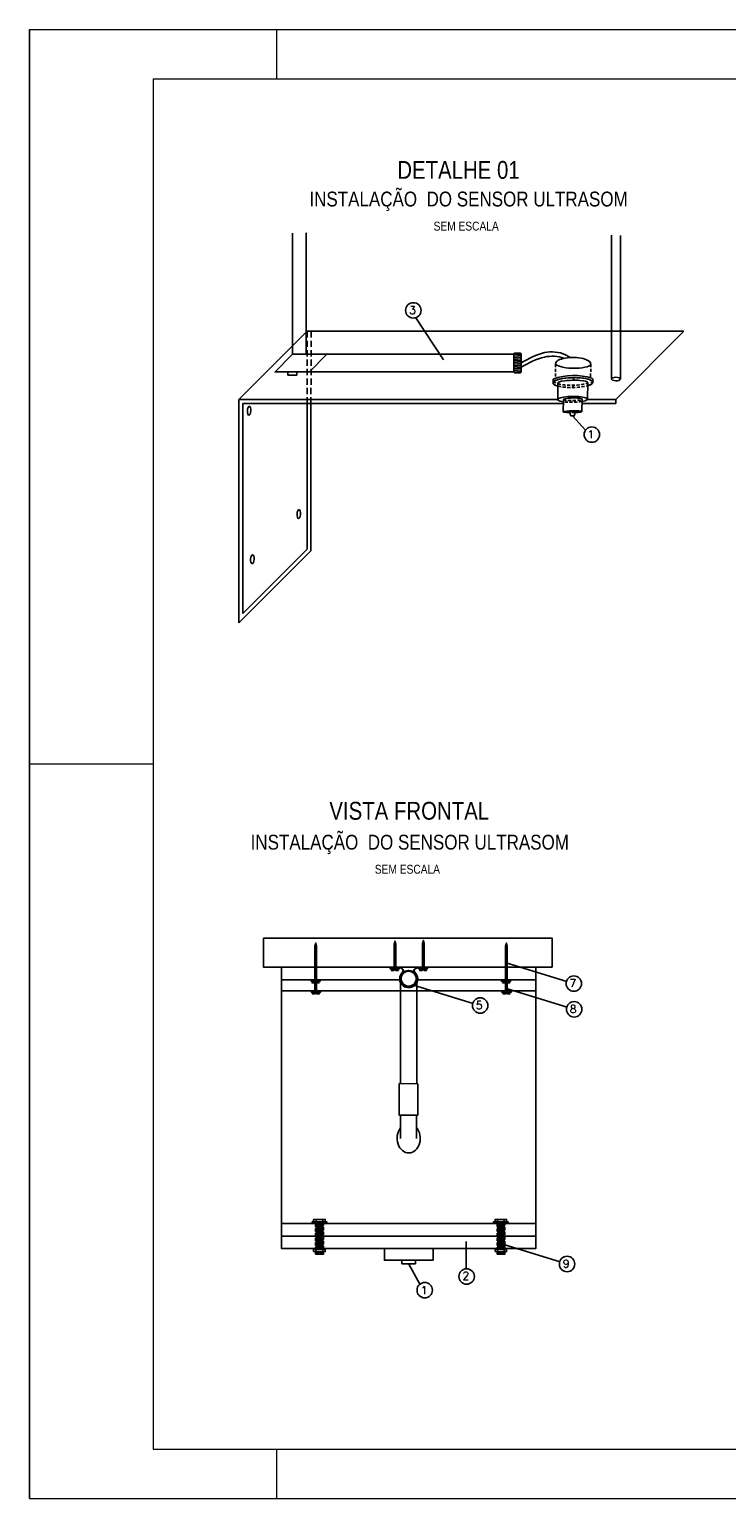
# Model space of a CAD drawing. Header units: millimetres. Extents: x 231 to 651, y 33 to 330.
# Tile 1 of 3: x 231 to 372, y 33 to 330. Entities that reach past the tile are written whole.
import ezdxf

# ---------------------------------------------------------------- set-up
doc = ezdxf.new("R2010")
doc.units = ezdxf.units.MM
for name, pattern in [('DASHED2', [9.525, 6.35, -3.175]), ('HIDDEN', [9.525, 6.35, -3.175]), ('JIS_02_1.2', [2.5, 1.25, -1.25])]:
    doc.linetypes.add(name, pattern=pattern)
for name, color, linetype in [('bucha', 7, 'Continuous'), ('calha', 7, 'JIS_02_1.2'), ('DUTO', 8, 'Continuous'), ('EPTOS200', 8, 'Continuous'), ('sensor', 8, 'Continuous'), ('TEXTO PROJ', 2, 'Continuous')]:
    doc.layers.add(name, color=color, linetype=linetype)
doc.layers.add('PADRÃO', color=7, linetype='Continuous', lineweight=9)
doc.styles.add('ARIAL', font='ARIALN.TTF')
doc.styles.add('ROMANS', font='ROMANS.SHX')
pattern_1 = [(3, (-305.76057, -163.69673), (-0.01329333, 0.25365181), [])]
pattern_2 = [(3, (-342.42526, -163.69673), (-0.01329333, 0.25365181), [])]
pattern_3 = [(45, (-382.97378, -163.69673), (-0.179605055, 0.179605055), [])]
pattern_4 = [(45, (-344.44498, -163.69673), (-0.179605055, 0.179605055), [])]

msp = doc.modelspace()

# ---------------------------------------------------------------- hatches: boundary and pattern name
h = msp.add_hatch()
h.set_pattern_fill('ANSI31', color=256, scale=0.08, style=0)
h.set_pattern_definition(pattern_3)
h.paths.add_polyline_path([(288.96, 145.11), (288.83, 145.76), (288.64, 145.15), (288.64, 140.89), (288.96, 140.89)])
h = msp.add_hatch()
h.set_pattern_fill('ANSI31', color=256, scale=0.08, style=0)
h.set_pattern_definition([(45, (-969.58612, -423.62496), (-0.179605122, 0.179605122), [])])
h.paths.add_polyline_path([(304.96, 145.51), (304.83, 146.16), (304.64, 145.55), (304.64, 141.97), (304.96, 141.97)])
h = msp.add_hatch()
h.set_pattern_fill('ANSI31', color=256, scale=0.08, style=0)
h.set_pattern_definition([(45, (-963.85603, -423.49048), (-0.179605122, 0.179605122), [])])
h.paths.add_polyline_path([(310.69, 145.65), (310.56, 146.29), (310.37, 145.68), (310.37, 142.1), (310.69, 142.1)])
h = msp.add_hatch()
h.set_pattern_fill('ANSI31', color=256, scale=0.08, style=0)
h.set_pattern_definition(pattern_4)
h.paths.add_polyline_path([(327.49, 145.11), (327.36, 145.76), (327.16, 145.15), (327.16, 140.89), (327.49, 140.89)])
h = msp.add_hatch()
h.set_pattern_fill('ANSI31', color=256, scale=0.08, style=0)
h.set_pattern_definition(pattern_3)
h.paths.add_polyline_path([(288.96, 140.89), (288.64, 140.89), (288.64, 139.86), (288.96, 139.86)])
h = msp.add_hatch()
h.set_pattern_fill('ANSI31', color=256, scale=0.08, style=0)
h.set_pattern_definition(pattern_4)
h.paths.add_polyline_path([(327.49, 140.89), (327.16, 140.89), (327.16, 139.86), (327.49, 139.86)])
at = {"linetype": 'HIDDEN', "ltscale": 0.1}
h = msp.add_hatch(dxfattribs=at)
h.set_pattern_fill('ANSI31', color=256, scale=0.08, angle=318, style=0)
h.set_pattern_definition([(3, (-342.42526, -161.19256), (-0.01329333, 0.25365181), [])])
h.paths.add_polyline_path([(290.38, 88.92), (288.78, 88.92), (288.78, 86.41), (290.38, 86.41)])
h = msp.add_hatch(dxfattribs=at)
h.set_pattern_fill('ANSI31', color=256, scale=0.08, angle=318, style=0)
h.set_pattern_definition(pattern_2)
h.paths.add_polyline_path([(290.38, 86.41), (288.78, 86.41), (288.78, 83.91), (290.38, 83.91)])
h = msp.add_hatch(dxfattribs=at)
h.set_pattern_fill('ANSI31', color=256, scale=0.08, angle=318, style=0)
h.set_pattern_definition([(3, (-305.76057, -161.19256), (-0.01329333, 0.25365181), [])])
h.paths.add_polyline_path([(327.04, 88.92), (325.45, 88.92), (325.45, 86.41), (327.04, 86.41)])
h = msp.add_hatch(dxfattribs=at)
h.set_pattern_fill('ANSI31', color=256, scale=0.08, angle=318, style=0)
h.set_pattern_definition(pattern_1)
h.paths.add_polyline_path([(327.04, 86.41), (325.45, 86.41), (325.45, 83.91), (327.04, 83.91)])
h = msp.add_hatch()
h.set_pattern_fill('ANSI31', color=256, scale=0.08, angle=318, style=0)
h.set_pattern_definition(pattern_2)
h.paths.add_polyline_path([(290.38, 83.38), (288.78, 83.38), (288.78, 82.89), (290.38, 82.89)])
h = msp.add_hatch()
h.set_pattern_fill('ANSI31', color=256, scale=0.08, angle=318, style=0)
h.set_pattern_definition(pattern_1)
h.paths.add_polyline_path([(327.05, 83.38), (325.45, 83.38), (325.45, 82.89), (327.05, 82.89)])
at = {"layer": 'DUTO'}
h = msp.add_hatch(dxfattribs=at)
h.set_pattern_fill('ANSI31', color=256, scale=0.007146, style=0)
h.set_pattern_definition([(45, (300.826727, 134.98776), (-0.0160426, 0.0160426), [])])
h.paths.add_polyline_path([(309.26, 138.55, 1), (305.93, 138.55, 1)])
h.paths.add_polyline_path([(309.11, 138.55, 1), (306.07, 138.55, 1)], flags=16)
at = {"layer": 'sensor', "linetype": 'Continuous'}
for points in [[(337.15, 259.05, 1), (337.28, 259.05, 1)], [(340.88, 259.9, 1), (341, 259.9, 1)], [(344.53, 259.08, 1), (344.66, 259.08, 1)], [(340.74, 258.21, 1), (340.87, 258.21, 1)]]:
    msp.add_hatch(color=256, dxfattribs=at).paths.add_polyline_path(points)

# ---------------------------------------------------------------- linework, layer by layer
for points in [[(278.23, 146.76), (336.56, 146.76), (336.56, 140.9), (278.23, 140.9)], [(281.91, 140.9), (333.27, 140.9), (333.27, 84), (281.91, 84)], [(303.85, 140.53), (303.85, 140.76), (305.68, 140.76), (305.68, 140.53)], [(309.58, 140.55), (309.58, 140.77), (311.41, 140.77), (311.41, 140.55)], [(287.85, 138.01), (287.85, 138.34), (289.67, 138.34), (289.67, 138.01)], [(326.38, 138.01), (326.38, 138.34), (328.2, 138.34), (328.2, 138.01)], [(289.75, 135.78), (289.75, 136.11), (287.92, 136.11), (287.92, 135.78)], [(287.92, 135.78), (287.92, 136.11), (289.75, 136.11), (289.75, 135.78)], [(328.27, 135.78), (328.27, 136.11), (326.45, 136.11), (326.45, 135.78)], [(326.45, 135.78), (326.45, 136.11), (328.27, 136.11), (328.27, 135.78)], [(291.05, 89.04), (291.05, 89.38), (288.05, 89.38), (288.05, 89.04)], [(288.05, 89.04), (288.05, 89.38), (291.05, 89.38), (291.05, 89.04)], [(288.38, 89.38), (290.72, 89.38), (290.72, 89.91), (288.38, 89.91)], [(327.72, 89.04), (327.72, 89.38), (324.72, 89.38), (324.72, 89.04)], [(324.72, 89.04), (324.72, 89.38), (327.72, 89.38), (327.72, 89.04)], [(325.04, 89.38), (327.39, 89.38), (327.39, 89.91), (325.04, 89.91)], [(288.38, 83.38), (290.72, 83.38), (290.72, 83.91), (288.38, 83.91)], [(288.78, 83.38), (290.38, 83.38), (290.38, 82.89), (288.78, 82.89)], [(302.67, 84), (312.51, 84), (312.51, 81.64), (302.67, 81.64)], [(325.04, 83.38), (327.39, 83.38), (327.39, 83.91), (325.04, 83.91)], [(325.45, 83.38), (327.05, 83.38), (327.05, 82.89), (325.45, 82.89)], [(306.23, 81.64), (308.95, 81.64), (308.95, 80.92), (306.23, 80.92)]]:
    msp.add_lwpolyline(points, close=True)
for points in [[(288.64, 138.34), (288.64, 138.34), (288.64, 145.15), (288.83, 145.76), (288.96, 145.11), (288.96, 138.32)], [(304.64, 140.9), (304.64, 140.9), (304.64, 145.55), (304.83, 146.16), (304.96, 145.51), (304.96, 140.9)], [(310.37, 140.9), (310.37, 140.9), (310.37, 145.68), (310.56, 146.29), (310.69, 145.65), (310.69, 140.88)], [(327.16, 138.34), (327.16, 138.34), (327.16, 145.15), (327.36, 145.76), (327.49, 145.11), (327.49, 138.32)], [(288.64, 140.87), (288.96, 140.87)], [(288.96, 139.86), (288.64, 139.86)], [(303.82, 140.8), (303.82, 140.88)], [(303.85, 140.65), (305.68, 140.65)], [(305.1, 140.53), (305.49, 140.23), (304.97, 140.23), (304.97, 140.39), (304.62, 140.39), (304.62, 140.23), (304.06, 140.23), (304.47, 140.53)], [(304.96, 141.97), (304.64, 141.97)], [(309.58, 140.66), (311.41, 140.66)], [(310.83, 140.55), (311.22, 140.24), (310.7, 140.24), (310.7, 140.4), (310.35, 140.4), (310.35, 140.24), (309.79, 140.24), (310.2, 140.55)], [(310.69, 142.1), (310.37, 142.1)], [(311.44, 140.79), (311.44, 140.87)], [(327.49, 139.86), (327.16, 139.86)], [(327.17, 140.87), (327.49, 140.87)], [(305.94, 138.34), (281.91, 138.34)], [(287.85, 138.19), (289.67, 138.19)], [(289.1, 138.01), (289.49, 137.7), (288.97, 137.7), (288.97, 137.86), (288.61, 137.86), (288.61, 137.7), (288.06, 137.7), (288.47, 138.01)], [(288.64, 137.69), (288.64, 136.09)], [(288.96, 136.11), (288.96, 136.11), (288.96, 137.68)], [(333.27, 138.34), (309.24, 138.34)], [(326.38, 138.19), (328.2, 138.19)], [(327.63, 138.01), (328.02, 137.7), (327.49, 137.7), (327.49, 137.86), (327.14, 137.86), (327.14, 137.7), (326.59, 137.7), (326.99, 138.01)], [(327.17, 137.69), (327.17, 136.09)], [(327.49, 136.11), (327.49, 136.11), (327.49, 137.68)], [(333.27, 136.11), (281.91, 136.11)], [(287.92, 135.96), (289.75, 135.96)], [(288.5, 135.78), (288.11, 135.47), (288.63, 135.47), (288.63, 135.63), (288.98, 135.63), (288.98, 135.47), (289.53, 135.47), (289.13, 135.78)], [(326.45, 135.96), (328.27, 135.96)], [(327.02, 135.78), (326.64, 135.47), (327.16, 135.47), (327.16, 135.63), (327.51, 135.63), (327.51, 135.47), (328.06, 135.47), (327.66, 135.78)], [(288.05, 89.23), (291.05, 89.23)], [(288.89, 89.38), (288.89, 89.91)], [(290.21, 89.38), (290.21, 89.91)], [(324.72, 89.23), (327.72, 89.23)], [(325.56, 89.38), (325.56, 89.91)], [(326.87, 89.38), (326.87, 89.91)], [(333.27, 89.04), (281.91, 89.04)], [(333.27, 86.51), (281.91, 86.51)], [(288.89, 83.38), (288.89, 83.91)], [(290.21, 83.38), (290.21, 83.91)], [(325.56, 83.38), (325.56, 83.91)], [(326.87, 83.38), (326.87, 83.91)]]:
    msp.add_lwpolyline(points)
for points in [[(311.44, 140.87), (309.52, 140.87, 0.1899), (308.82, 140.55), (308.69, 140.39, 0.411739), (308.72, 139.88, -0.472363), (308.64, 137.16, -0.132737), (307.66, 136.83, -0.156593), (306.52, 137.16, -0.472363), (306.45, 139.88, 0.196138), (306.48, 140.39), (306.34, 140.55, 0.1899), (305.65, 140.87), (303.82, 140.88)], [(311.44, 140.79), (309.52, 140.79, 0.188573), (308.88, 140.5), (308.75, 140.34, 0.424196), (308.78, 139.94, -0.471646), (308.69, 137.1, -0.133285), (307.67, 136.75, -0.157142), (306.48, 137.1, -0.471626), (306.39, 139.94, 0.284118), (306.37, 140.39), (306.22, 140.56, 0.164209), (305.65, 140.79), (303.82, 140.8)]]:
    msp.add_lwpolyline(points, format="xyb")
at = {"linetype": 'HIDDEN', "ltscale": 0.1}
for points in [[(288.78, 89.04), (288.78, 83.91), (290.38, 83.91), (290.38, 89.04), (288.78, 89.04)], [(325.45, 89.04), (325.45, 83.91), (327.04, 83.91), (327.04, 89.04), (325.45, 89.04)]]:
    msp.add_lwpolyline(points, dxfattribs=at)
msp.add_ellipse((307.59, 106.29), major_axis=(0, -2.96), ratio=0.793282, start_param=3.920658, end_param=8.696771)
at = {"color": 3, "linetype": 'Continuous'}
msp.add_open_spline([(330.19, 264.17), (330.18, 264.16), (330.16, 264.16), (330.15, 264.15)], degree=3, dxfattribs=at)
at = {"layer": 'bucha'}
msp.add_lwpolyline([(328.99, 265), (330.13, 265, -0.342243), (330.34, 264.85), (330.34, 261.22, -0.414214), (330.14, 261.02), (329.04, 261.02, -0.414214), (328.84, 261.22), (328.84, 264.85, -0.345497)], format="xyb", close=True, dxfattribs=at)
for points in [[(328.84, 264.71), (330.34, 264.82)], [(328.84, 264.39), (330.34, 264.5)], [(328.84, 264.07), (330.34, 264.18)], [(328.84, 263.75), (330.34, 263.86)], [(328.84, 263.43), (330.34, 263.54)], [(328.84, 263.11), (330.34, 263.22)], [(328.84, 262.79), (330.34, 262.9)], [(328.84, 262.47), (330.34, 262.58)], [(328.84, 262.15), (330.34, 262.26)], [(328.84, 261.83), (330.34, 261.94)], [(328.84, 261.51), (330.34, 261.62)], [(328.84, 261.19), (330.34, 261.3)]]:
    msp.add_lwpolyline(points, dxfattribs=at)
msp.add_lwpolyline([(309.43, 117.33), (309.42, 110.94), (305.68, 110.94), (305.68, 117.34)], close=True, dxfattribs=at)
at = {"layer": 'calha', "color": 7, "linetype": 'HIDDEN', "ltscale": 0.2}
for p, q in [((287.06, 269.43), (287.05, 255.65)), ((287.85, 269.43), (287.84, 255.65))]:
    msp.add_line(p, q, dxfattribs=at)
at = {"layer": 'calha', "color": 7, "linetype": 'ByBlock'}
for p, q in [((287.05, 255.65), (287.04, 225.35)), ((287.84, 255.65), (287.83, 225.03)), ((274.07, 254.86), (274.07, 212.38))]:
    msp.add_line(p, q, dxfattribs=at)
for points in [[(348.57, 259.81), (348.57, 288.84)], [(350.38, 259.73), (350.38, 288.76)], [(273.28, 255.65), (287.06, 269.43)], [(363.23, 269.43), (287.06, 269.43)], [(349.45, 255.65), (363.23, 269.43)], [(273.28, 210.48), (273.28, 255.65)], [(337.72, 255.65), (273.28, 255.65)], [(349.45, 255.65), (343.71, 255.65)], [(349.45, 255.65), (349.45, 254.86)], [(338.87, 254.86), (274.07, 254.86)], [(349.45, 254.86), (342.65, 254.86)], [(273.28, 210.48), (287.83, 225.03)], [(274.07, 212.38), (287.04, 225.35)]]:
    msp.add_lwpolyline(points, dxfattribs=at)
for centre, major_axis in [((349.47, 259.77), (-0.906, 0.038)), ((275.34, 253.35), (-0.061, -0.905)), ((285.38, 232.46), (-0.061, -0.905)), ((275.99, 223.36), (-0.061, -0.905))]:
    msp.add_ellipse(centre, major_axis=major_axis, ratio=0.391596, dxfattribs=at)
at = {"layer": 'DUTO'}
for points in [[(284.07, 264.79), (284.07, 289.27)], [(286.87, 264.83), (286.87, 289.31)], [(287.57, 264.82), (328.84, 264.8)], [(287.57, 261.23), (328.84, 261.23)], [(305.92, 138.55), (305.92, 117.34)], [(309.26, 138.55), (309.26, 117.33)], [(305.94, 110.93), (305.94, 106.28)], [(309.16, 110.94), (309.16, 106.28)]]:
    msp.add_lwpolyline(points, dxfattribs=at)
for radius in [1.66, 1.66, 1.52]:
    msp.add_circle((307.59, 138.55), radius, dxfattribs=at)
for points, knots in [([(330.34, 263.04), (331.85, 263.91), (334.6, 265.49), (338.42, 265.27), (339.95, 264.34), (340.26, 264.14)], [0, 0, 0, 0, 5.138745, 9.416402, 10.520452, 10.520452, 10.520452, 10.520452]), ([(330.34, 262.17), (331.85, 263.03), (334.49, 264.55), (337.74, 264.43), (338.95, 263.96)], [0, 0, 0, 0, 5.138745, 9.032036, 9.032036, 9.032036, 9.032036])]:
    msp.add_open_spline(points, degree=3, knots=knots, dxfattribs=at)
at = {"layer": 'EPTOS200', "linetype": 'Continuous'}
for points in [[(284.07, 264.79), (284.07, 264.79), (284.07, 264.79), (284.07, 264.79), (280.57, 261.23), (287.57, 261.23)], [(287.57, 264.82), (287.57, 264.82), (284.07, 264.82)], [(291.06, 264.8), (291.06, 264.8), (291.06, 264.8), (291.06, 264.8), (287.56, 261.23), (287.56, 261.23)]]:
    msp.add_lwpolyline(points, dxfattribs=at)
msp.add_lwpolyline([(283.16, 261.23), (284.97, 261.23), (284.97, 260.56), (283.16, 260.56)], close=True, dxfattribs=at)
at = {"layer": 'PADRÃO', "color": 2}
for p, q in [((230.92, 330.46), (230.92, 33.46)), ((230.92, 330.46), (650.92, 330.46)), ((230.92, 33.46), (230.92, 330.46)), ((280.92, 320.46), (280.92, 330.46)), ((280.92, 320.46), (280.92, 330.46)), ((230.92, 181.96), (255.92, 181.96)), ((230.92, 181.96), (255.92, 181.96)), ((280.92, 33.46), (280.92, 43.46)), ((230.92, 33.46), (650.92, 33.46))]:
    msp.add_line(p, q, dxfattribs=at)
at = {"layer": 'PADRÃO', "color": 1}
for p, q in [((255.92, 320.46), (255.92, 43.46)), ((255.92, 320.46), (640.92, 320.46)), ((255.92, 43.46), (640.92, 43.46))]:
    msp.add_line(p, q, dxfattribs=at)
at = {"layer": 'sensor', "linetype": 'Continuous'}
msp.add_line((340.09, 253.16), (340.35, 252.33), dxfattribs=at)
at = {"layer": 'sensor', "linetype": 'DASHED2', "ltscale": 0.1}
for points in [[(337.28, 262.8), (337.24, 260.02)], [(344.4, 262.79), (344.36, 260.01)]]:
    msp.add_lwpolyline(points, dxfattribs=at)
at = {"layer": 'sensor', "linetype": 'Continuous'}
for points in [[(336.76, 258.99), (336.77, 259.66)], [(337.77, 258.99), (337.71, 255.62)], [(343.78, 259.08), (343.72, 255.71)], [(344.8, 259.1), (344.82, 259.7)], [(338.84, 253.14), (338.88, 255.66)], [(342.67, 255.71), (342.62, 253.2)], [(341.31, 253.2), (341.04, 252.32), (340.35, 252.33)]]:
    msp.add_lwpolyline(points, dxfattribs=at)
for points in [[(336.82, 259.75, 0.273217), (336.77, 259.65, 1.837916)], [(344.82, 259.7, 0.233398), (344.6, 259.94, 2.190563)], [(341.31, 253.2, 0.07686), (340.09, 253.16, -6.123812)]]:
    msp.add_lwpolyline(points, format="xyb", dxfattribs=at)
at = {"layer": 'sensor', "linetype": 'DASHED2', "ltscale": 0.1}
msp.add_lwpolyline([(343.77, 258.4, -0.102177), (337.76, 258.33, -58.206135)], format="xyb", dxfattribs=at)
at = {"layer": 'sensor', "linetype": 'Continuous'}
for centre in [(337.21, 259.05), (340.94, 259.9), (344.6, 259.08), (340.81, 258.21)]:
    msp.add_circle(centre, 0.0624, dxfattribs=at)
msp.add_arc((340.99, 248.61), 11.89, 72.3176, 110.5159, dxfattribs=at)
at = {"layer": 'sensor', "linetype": 'Continuous', "extrusion": (0, 0, -1)}
for centre, major_axis, ratio, start_param, end_param in [((340.83, 262.85), (-3.56, 0.06), 0.248995, 3.222713, 6.283143), ((340.83, 262.85), (-3.57, 0.01), 0.365182, 0.036838, 3.233673), ((340.78, 259.04), (-4.02, -0.06), 0.252074, -0.717493, 3.878583), ((340.78, 259.04), (-4.02, -0.06), 0.252074, -0.717493, 3.769912), ((340.72, 255.67), (-3, -0.04), 0.196397, -0.906346, 4.012987), ((340.73, 253.17), (-1.89, -0.03), 0.095724, -1.258186, 4.447832)]:
    msp.add_ellipse(centre, major_axis=major_axis, ratio=ratio, start_param=start_param, end_param=end_param, dxfattribs=at)
at = {"layer": 'sensor', "linetype": 'Continuous'}
for centre, major_axis, ratio, start_param, end_param in [((340.77, 259.02), (-3.01, -0.06), 0.168762, 3.132757, 6.363155), ((340.77, 255.68), (-1.89, -0.03), 0.143691, 3.129242, 6.282783)]:
    msp.add_ellipse(centre, major_axis=major_axis, ratio=ratio, start_param=start_param, end_param=end_param, dxfattribs=at)
at = {"layer": 'sensor', "linetype": 'DASHED2', "ltscale": 0.1}
for centre, major_axis, ratio, start_param, end_param in [((340.77, 259.02), (-3.01, -0.06), 0.168762, 0.07997, 3.12875), ((340.77, 255.68), (-1.89, -0.03), 0.143691, -0.000206, 3.129242)]:
    msp.add_ellipse(centre, major_axis=major_axis, ratio=ratio, start_param=start_param, end_param=end_param, dxfattribs=at)
at = {"layer": 'sensor', "linetype": 'DASHED2', "ltscale": 0.1, "extrusion": (0, 0, -1)}
for centre, major_axis, ratio, start_param, end_param in [((340.72, 255.67), (-3, -0.04), 0.196397, 4.028508, 5.343816), ((340.73, 253.17), (-1.89, -0.03), 0.095724, 4.44395, 5.024999)]:
    msp.add_ellipse(centre, major_axis=major_axis, ratio=ratio, start_param=start_param, end_param=end_param, dxfattribs=at)
at = {"layer": 'TEXTO PROJ', "color": 2}
for p, q in [((314.62, 263.63), (309.03, 272.18)), ((343.34, 249.44), (340.7, 252.32)), ((327.49, 141.72), (339.56, 138)), ((308.56, 137.28), (320.63, 133.56)), ((327.56, 136.52), (339.63, 132.81)), ((319.23, 85.46), (319.2, 79.9)), ((326.12, 85.03), (338.2, 81.31))]:
    msp.add_line(p, q, dxfattribs=at)
msp.add_lwpolyline([(309.82, 76.78), (307.57, 80.97)], dxfattribs=at)
for centre in [(308.53, 273.65), (344.61, 248.54), (340.97, 137.57), (322.04, 133.13), (341.04, 132.37), (339.6, 80.88), (319.3, 78.35), (310.83, 75.59)]:
    msp.add_circle(centre, 1.56, dxfattribs=at)

# ---------------------------------------------------------------- texts
for s, height, style, p in [('DETALHE 01', 3.6, 'ARIAL', (305.28, 300.25)), ('INSTALAÇÃO  DO SENSOR ULTRASOM', 3, 'ARIAL', (287.52, 294.66)), ('SEM ESCALA', 1.8, 'ARIAL', (312.62, 289.79)), ('3', 1.6, 'ROMANS', (307.65, 272.91)), ('1', 1.6, 'ROMANS', (343.74, 247.8)), ('VISTA FRONTAL', 3.6, 'ARIAL', (291.55, 170.7)), ('INSTALAÇÃO  DO SENSOR ULTRASOM', 3, 'ARIAL', (275.64, 164.65)), ('SEM ESCALA', 1.8, 'ARIAL', (300.74, 159.78)), ('7', 1.6, 'ROMANS', (340.09, 136.83)), ('5', 1.6, 'ROMANS', (321.16, 132.39)), ('8', 1.6, 'ROMANS', (340.16, 131.63)), ('9', 1.6, 'ROMANS', (338.72, 80.14)), ('2', 1.6, 'ROMANS', (318.46, 77.71)), ('1', 1.6, 'ROMANS', (310.01, 74.79))]:
    msp.add_text(s, height=height, dxfattribs=dict(at, style=style)).set_placement(p)

doc.saveas('drawing.dxf')
